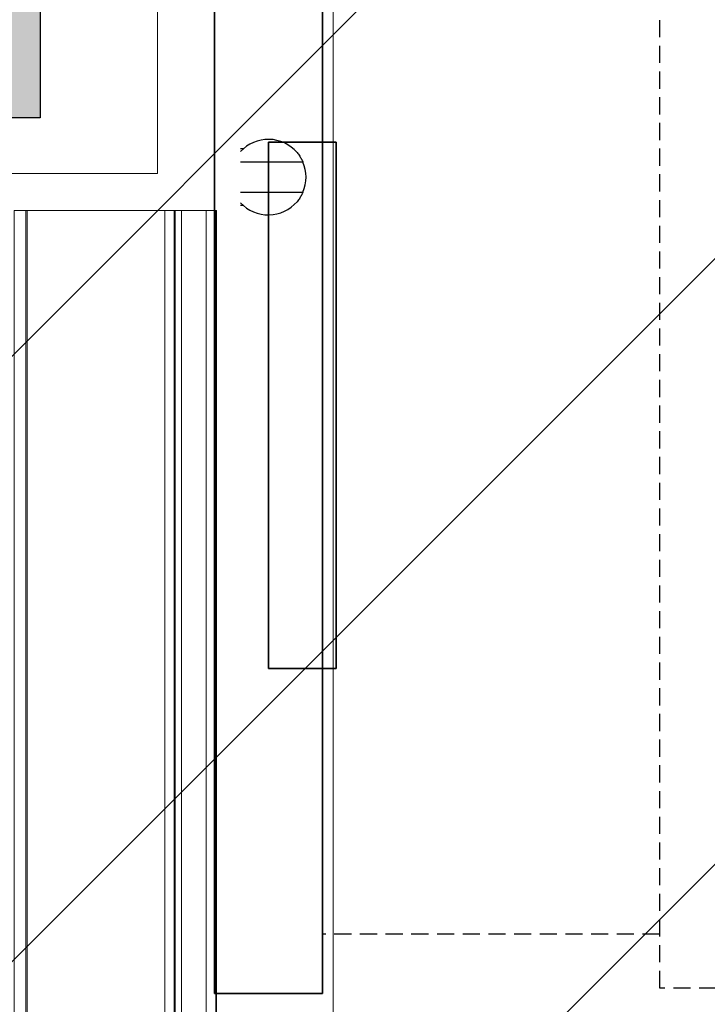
# Model space of a CAD drawing. Header units: millimetres. Extents: x 103872 to 294171, y 5570 to 32737.
# Tile 91 of 117: x 135257 to 135511, y 11759 to 12124. Entities that reach past the tile are written whole.
import ezdxf

# ---------------------------------------------------------------- set-up
doc = ezdxf.new("R2010")
doc.units = ezdxf.units.MM
doc.header["$LTSCALE"] = 2.5
doc.linetypes.add('CONTINUA', pattern=[0])
doc.linetypes.add('NASCOSTA', pattern=[0.381, 0.254, -0.127])
doc.layers.add('CKD Equipments', color=252, linetype='Continuous', lineweight=0)
doc.layers.add('Dimension', color=40, linetype='Continuous', lineweight=0)
for name, color, linetype in [('IQ_200_2D', 1, 'Continuous'), ('IQ_200_3D', 1, 'Continuous'), ('IQ_204_2D', 7, 'CONTINUA')]:
    doc.layers.add(name, color=color, linetype=linetype)

# ---------------------------------------------------------------- blocks, each defined once
blk = doc.blocks.new('ELECTROLUX-MC7-FRYER-VALVE')
at = {"layer": 'IQ_200_2D', "color": 8}
for p, q in [((-15, 13.23), (-15, 14.7)), ((-8, 14.7), (-8, -18.33)), ((8, -18.33), (8, 14.7)), ((15, 13.23), (15, 14.7))]:
    blk.add_line(p, q, dxfattribs=at)
for start, end in [(132.6927, 229.4584), (310.5416, 47.3073), (246.4218, 293.5782)]:
    blk.add_arc((0, 0), 20, start, end, dxfattribs=at)
for points, knots in [([(-8, -18.33), (-8, -18.33), (-8.03, -18.32), (-8.15, -18.26), (-8.24, -18.22), (-8.48, -18.11), (-8.63, -18.04), (-8.97, -17.88), (-9.16, -17.78), (-9.61, -17.54), (-9.88, -17.39), (-10.48, -17.04), (-10.79, -16.84), (-11.43, -16.41), (-11.76, -16.18), (-12.4, -15.7), (-12.71, -15.45), (-13, -15.2)], [0, 0, 0, 0, 0.925594, 0.925594, 1.851189, 1.851189, 2.776783, 2.776783, 3.702378, 3.702378, 4.853265, 4.853265, 6.004152, 6.004152, 7.155039, 7.155039, 8.305926, 8.305926, 8.305926, 8.305926]), ([(13, -15.2), (12.71, -15.45), (12.4, -15.7), (11.76, -16.18), (11.43, -16.41), (10.79, -16.84), (10.48, -17.04), (9.88, -17.39), (9.61, -17.54), (9.16, -17.78), (8.97, -17.88), (8.63, -18.04), (8.48, -18.11), (8.24, -18.22), (8.15, -18.26), (8.03, -18.32), (8, -18.33), (8, -18.33)], [-8.305926, -8.305926, -8.305926, -8.305926, -7.155039, -7.155039, -6.004152, -6.004152, -4.853265, -4.853265, -3.702378, -3.702378, -2.776783, -2.776783, -1.851189, -1.851189, -0.925594, -0.925594, 0, 0, 0, 0])]:
    blk.add_open_spline(points, degree=3, knots=knots, dxfattribs=at)
blk = doc.blocks.new('ARCH')
at = {"layer": 'CKD Equipments'}
h = blk.add_hatch(color=8, dxfattribs=at)
h.dxf.hatch_style = 1
h.paths.add_polyline_path([(115814.08, 12548.76), (116426.77, 12548.76), (116426.77, 12087.97), (115814.08, 12087.97)])
h.paths.add_polyline_path([(115826.08, 12536.76), (116414.77, 12536.76), (116414.77, 12099.97), (115826.08, 12099.97)], flags=16)
at = {"layer": 'CKD Equipments', "color": 8}
for p in [(116417.15, 12053.55, -880), (116492.15, 11253.55, -880)]:
    blk.add_line(p, (116492.15, 12053.55, -880), dxfattribs=at)
for points in [[(115735.38, 12600.23), (115735.38, 10800.23), (116535.38, 10800.23), (116535.38, 12600.23), (115735.38, 12600.23)], [(115769.16, 12567.32), (115769.16, 12067.32), (116470.3, 12067.32), (116470.3, 12567.32), (115769.16, 12567.32), (115794.16, 12567.32), (115794.16, 12067.32)]]:
    blk.add_lwpolyline(points, dxfattribs=at)
for points in [[(116472.99, 11253.55, -225.59), (116417.15, 11253.55, -219.46), (116417.15, 12053.55, -219.46), (116472.99, 12053.55, -225.59)], [(116417.15, 11253.55, 20), (116479.15, 11253.55, 20), (116479.15, 12053.55, 20), (116417.15, 12053.55, 20)], [(116421.47, 11253.55, -69.74), (116476.52, 11253.55, -187.8), (116476.52, 12053.55, -187.8), (116421.47, 12053.55, -69.74)], [(116488.34, 11253.55, -2.19), (116421.97, 11253.55, -66.92), (116421.97, 12053.55, -66.92), (116488.34, 12053.55, -2.19)], [(116476.85, 11253.55, -189.28), (116476.85, 11253.55, -222.11), (116476.85, 12053.55, -222.11), (116476.85, 12053.55, -189.28)], [(116491.9, 11253.55, 4.46), (116488.34, 11253.55, -2.19), (116488.34, 12053.55, -2.19), (116491.9, 12053.55, 4.46)]]:
    blk.add_3dface(points, dxfattribs=at)
for points, invisible_edges in [([(116421.27, 11253.55, -68.25), (116421.25, 11253.55, -69.01), (116421.25, 12053.55, -69.01), (116421.27, 12053.55, -68.25)], 10), ([(116421.25, 11253.55, -69.01), (116421.47, 11253.55, -69.74), (116421.47, 12053.55, -69.74), (116421.25, 12053.55, -69.01)], 8), ([(116421.52, 11253.55, -67.53), (116421.27, 11253.55, -68.25), (116421.27, 12053.55, -68.25), (116421.52, 12053.55, -67.53)], 10), ([(116421.97, 11253.55, -66.92), (116421.52, 11253.55, -67.53), (116421.52, 12053.55, -67.53), (116421.97, 12053.55, -66.92)], 2), ([(116474.43, 11253.55, -225.44), (116472.99, 11253.55, -225.59), (116472.99, 12053.55, -225.59), (116474.43, 12053.55, -225.44)], 8), ([(116475.69, 11253.55, -224.71), (116474.43, 11253.55, -225.44), (116474.43, 12053.55, -225.44), (116475.69, 12053.55, -224.71)], 10), ([(116476.55, 11253.55, -223.54), (116475.69, 11253.55, -224.71), (116475.69, 12053.55, -224.71), (116476.55, 12053.55, -223.54)], 10), ([(116476.52, 11253.55, -187.8), (116476.67, 11253.55, -188.15), (116476.67, 12053.55, -188.15), (116476.52, 12053.55, -187.8)], 2), ([(116476.85, 11253.55, -222.11), (116476.55, 11253.55, -223.54), (116476.55, 12053.55, -223.54), (116476.85, 12053.55, -222.11)], 2), ([(116476.67, 11253.55, -188.15), (116476.77, 11253.55, -188.52), (116476.77, 12053.55, -188.52), (116476.67, 12053.55, -188.15)], 10), ([(116476.77, 11253.55, -188.52), (116476.83, 11253.55, -188.89), (116476.83, 12053.55, -188.89), (116476.77, 12053.55, -188.52)], 10), ([(116476.83, 11253.55, -188.89), (116476.85, 11253.55, -189.28), (116476.85, 12053.55, -189.28), (116476.83, 12053.55, -188.89)], 8), ([(116479.15, 11253.55, 20), (116486.37, 11253.55, 17.81), (116486.37, 12053.55, 17.81), (116479.15, 12053.55, 20)], 2), ([(116486.37, 11253.55, 17.81), (116491.16, 11253.55, 11.97), (116491.16, 12053.55, 11.97), (116486.37, 12053.55, 17.81)], 10), ([(116491.16, 11253.55, 11.97), (116491.9, 11253.55, 4.46), (116491.9, 12053.55, 4.46), (116491.16, 12053.55, 11.97)], 8)]:
    blk.add_3dface(points, dxfattribs=dict(at, invisible_edges=invisible_edges))
at = {"layer": 'IQ_200_3D', "color": 8}
blk.add_lwpolyline([(115814.08, 12548.76), (116426.77, 12548.76), (116426.77, 12087.97), (115814.08, 12087.97)], close=True, dxfattribs=at)
for points in [[(116491.48, 11763.39, 430), (116491.48, 11763.39, 650), (116491.48, 12199.39, 650), (116491.48, 12199.39, 430)], [(116491.48, 11763.39, 650), (116531.48, 11763.39, 650), (116531.48, 12199.39, 650), (116491.48, 12199.39, 650)], [(116531.48, 11763.39, 430), (116491.48, 11763.39, 430), (116491.48, 12199.39, 430), (116531.48, 12199.39, 430)], [(116491.48, 11763.39, 205), (116491.48, 11763.39, 425), (116491.48, 12199.39, 425), (116491.48, 12199.39, 205)], [(116491.48, 11763.39, 425), (116531.48, 11763.39, 425), (116531.48, 12199.39, 425), (116491.48, 12199.39, 425)], [(116531.48, 11763.39, 205), (116491.48, 11763.39, 205), (116491.48, 12199.39, 205), (116531.48, 12199.39, 205)], [(116511.48, 11883.89, 599.64), (116511.48, 12078.89, 599.64), (116531.48, 12078.89, 565), (116531.48, 11883.89, 565)], [(116511.48, 11883.89, 599.64), (116531.48, 11883.89, 635), (116531.48, 12078.89, 635), (116511.48, 12078.89, 599.64)], [(116531.48, 12078.89, 635), (116531.48, 12078.89, 565), (116511.48, 12078.89, 599.64)], [(116511.48, 11883.89, 374.64), (116511.48, 12078.89, 374.64), (116531.48, 12078.89, 340), (116531.48, 11883.89, 340)], [(116511.48, 11883.89, 374.64), (116531.48, 11883.89, 410), (116531.48, 12078.89, 410), (116511.48, 12078.89, 374.64)], [(116531.48, 12078.89, 410), (116531.48, 12078.89, 340), (116511.48, 12078.89, 374.64)], [(116531.48, 11883.89, 635), (116536.48, 11883.89, 635), (116536.48, 12078.89, 635), (116531.48, 12078.89, 635)], [(116536.48, 12078.89, 635), (116531.48, 12078.89, 635), (116531.48, 12078.89, 605), (116536.48, 12078.89, 605)], [(116531.48, 12078.89, 605), (116536.48, 12078.89, 605), (116536.48, 11883.89, 605), (116531.48, 11883.89, 605)], [(116531.48, 11883.89, 410), (116536.48, 11883.89, 410), (116536.48, 12078.89, 410), (116531.48, 12078.89, 410)], [(116536.48, 12078.89, 410), (116531.48, 12078.89, 410), (116531.48, 12078.89, 380), (116536.48, 12078.89, 380)], [(116531.48, 12078.89, 380), (116536.48, 12078.89, 380), (116536.48, 11883.89, 380), (116531.48, 11883.89, 380)], [(116536.48, 11883.89, 635), (116536.48, 11883.89, 605), (116536.48, 12078.89, 605), (116536.48, 12078.89, 635)], [(116536.48, 11883.89, 410), (116536.48, 11883.89, 380), (116536.48, 12078.89, 380), (116536.48, 12078.89, 410)], [(116531.48, 11883.89, 635), (116531.48, 11883.89, 565), (116511.48, 11883.89, 599.64)], [(116531.48, 11883.89, 410), (116531.48, 11883.89, 340), (116511.48, 11883.89, 374.64)], [(116536.48, 11883.89, 605), (116531.48, 11883.89, 605), (116531.48, 11883.89, 635), (116536.48, 11883.89, 635)], [(116536.48, 11883.89, 380), (116531.48, 11883.89, 380), (116531.48, 11883.89, 410), (116536.48, 11883.89, 410)], [(116491.48, 11763.39, 650), (116531.48, 11763.39, 650), (116531.48, 11763.39, 430), (116491.48, 11763.39, 430)], [(116491.48, 11763.39, 425), (116531.48, 11763.39, 425), (116531.48, 11763.39, 205), (116491.48, 11763.39, 205)]]:
    blk.add_3dface(points, dxfattribs=at)
at = {"layer": 'IQ_200_3D', "color": 8, "invisible_edges": 5}
for points in [[(116531.48, 11883.89, 565), (116531.48, 11763.39, 430), (116531.48, 12199.39, 430), (116531.48, 12078.89, 565)], [(116531.48, 11763.39, 650), (116531.48, 11883.89, 635), (116531.48, 12078.89, 635), (116531.48, 12199.39, 650)], [(116531.48, 12199.39, 650), (116531.48, 12078.89, 635), (116531.48, 12078.89, 565), (116531.48, 12199.39, 430)], [(116531.48, 11883.89, 340), (116531.48, 11763.39, 205), (116531.48, 12199.39, 205), (116531.48, 12078.89, 340)], [(116531.48, 11763.39, 425), (116531.48, 11883.89, 410), (116531.48, 12078.89, 410), (116531.48, 12199.39, 425)], [(116531.48, 12199.39, 425), (116531.48, 12078.89, 410), (116531.48, 12078.89, 340), (116531.48, 12199.39, 205)], [(116531.48, 11763.39, 650), (116531.48, 11883.89, 635), (116531.48, 11883.89, 565), (116531.48, 11763.39, 430)], [(116531.48, 11763.39, 425), (116531.48, 11883.89, 410), (116531.48, 11883.89, 340), (116531.48, 11763.39, 205)]]:
    blk.add_3dface(points, dxfattribs=at)
at = {"layer": 'IQ_204_2D', "color": 8, "linetype": 'NASCOSTA', "ltscale": 10}
blk.add_line((116656.48, 11785.39), (116531.48, 11785.39), dxfattribs=at)
blk.add_lwpolyline([(116656.48, 11765.39), (116656.48, 12199.39), (116696.48, 12199.39), (116696.48, 11765.39), (116656.48, 11765.39)], dxfattribs=at)
at = {"color": 8, "xscale": 0.7, "yscale": 0.7, "zscale": 0.7, "rotation": 90}
blk.add_blockref('ELECTROLUX-MC7-FRYER-VALVE', (116511.38, 12065.98, -511), dxfattribs=at)

msp = doc.modelspace()

# ---------------------------------------------------------------- block references
at = {"layer": 'Dimension'}
msp.add_blockref('ARCH', (18837.33, 0), dxfattribs=at)

# ---------------------------------------------------------------- next in the draw order: hatches: boundary and pattern name
h = msp.add_hatch(dxfattribs=at)
h.set_pattern_fill('ANSI31', color=5, scale=50)
h.paths.add_polyline_path([(137058.16, 13210.58), (134558.16, 13210.58), (134558.16, 8500.58), (137058.16, 8500.58)])

doc.saveas('drawing.dxf')
